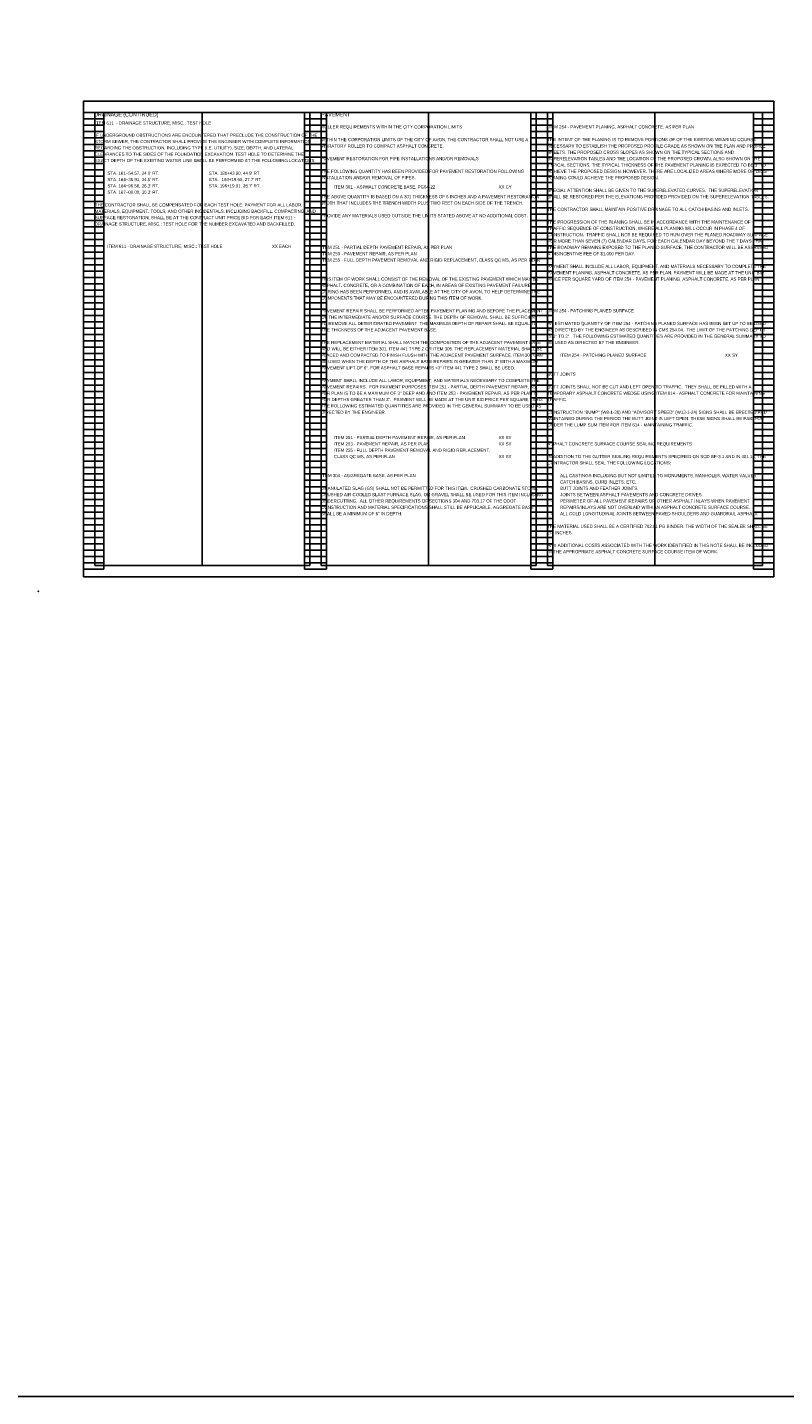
# Model space of a CAD drawing. Header units: feet. Extents: x -125 to 477, y -52 to 274.
# Tile 12 of 16: x 259 to 292, y 153 to 213. Entities that reach past the tile are written whole.
import ezdxf

# ---------------------------------------------------------------- set-up
doc = ezdxf.new("R2010")
doc.units = ezdxf.units.FT
doc.header["$MEASUREMENT"] = 0
doc.layers.add('0_VIEW', color=7, linetype='Continuous', plot=False)
doc.layers.add('SC_Scratch1', color=7, linetype='Continuous', plot=False)
doc.layers.add('SH_Text', color=7, linetype='Continuous')
doc.layers.add('TX_P_1', color=7, linetype='Continuous')
doc.styles.add('Slanted-Normal', font='font31.shx', dxfattribs={"height": 0.14})

# ---------------------------------------------------------------- blocks, each defined once
blk = doc.blocks.new('3COL')
at = {"layer": '0_VIEW', "color": 3, "linetype": 'Continuous'}
for p, q in [((2, 0.98), (2, 21.14)), ((2, 21.14), (2.9, 21.14)), ((2, 20.86), (2.9, 20.86)), ((2, 20.58), (2.9, 20.58)), ((2.9, 0.98), (2.9, 21.14)), ((11.76, 0.98), (11.76, 21.14)), ((11.76, 21.14), (12.74, 21.14)), ((11.76, 20.86), (12.74, 20.86)), ((11.76, 20.58), (12.74, 20.58)), ((12.74, 0.98), (12.74, 21.14)), ((21.76, 0.98), (21.76, 21.14)), ((21.76, 21.14), (22.74, 21.14)), ((21.76, 20.86), (22.74, 20.86)), ((21.76, 20.58), (22.74, 20.58)), ((22.74, 0.98), (22.74, 21.14)), ((31.6, 0.98), (31.6, 21.14)), ((31.6, 21.14), (32.5, 21.14)), ((31.6, 20.86), (32.5, 20.86)), ((31.6, 20.58), (32.5, 20.58)), ((32.5, 0.98), (32.5, 21.14)), ((2, 20.3), (2.9, 20.3)), ((2, 20.02), (2.9, 20.02)), ((11.76, 20.3), (12.74, 20.3)), ((11.76, 20.02), (12.74, 20.02)), ((21.76, 20.3), (22.74, 20.3)), ((21.76, 20.02), (22.74, 20.02)), ((31.6, 20.3), (32.5, 20.3)), ((31.6, 20.02), (32.5, 20.02)), ((2, 19.74), (2.9, 19.74)), ((2, 19.46), (2.9, 19.46)), ((11.76, 19.74), (12.74, 19.74)), ((11.76, 19.46), (12.74, 19.46)), ((21.76, 19.74), (22.74, 19.74)), ((21.76, 19.46), (22.74, 19.46)), ((31.6, 19.74), (32.5, 19.74)), ((31.6, 19.46), (32.5, 19.46)), ((2, 19.18), (2.9, 19.18)), ((2, 18.9), (2.9, 18.9)), ((11.76, 19.18), (12.74, 19.18)), ((11.76, 18.9), (12.74, 18.9)), ((21.76, 19.18), (22.74, 19.18)), ((21.76, 18.9), (22.74, 18.9)), ((31.6, 19.18), (32.5, 19.18)), ((31.6, 18.9), (32.5, 18.9)), ((2, 18.62), (2.9, 18.62)), ((2, 18.34), (2.9, 18.34)), ((11.76, 18.62), (12.74, 18.62)), ((11.76, 18.34), (12.74, 18.34)), ((21.76, 18.62), (22.74, 18.62)), ((21.76, 18.34), (22.74, 18.34)), ((31.6, 18.62), (32.5, 18.62)), ((31.6, 18.34), (32.5, 18.34)), ((2, 18.06), (2.9, 18.06)), ((2, 17.78), (2.9, 17.78)), ((11.76, 18.06), (12.74, 18.06)), ((11.76, 17.78), (12.74, 17.78)), ((21.76, 18.06), (22.74, 18.06)), ((21.76, 17.78), (22.74, 17.78)), ((31.6, 18.06), (32.5, 18.06)), ((31.6, 17.78), (32.5, 17.78)), ((2, 17.5), (2.9, 17.5)), ((2, 17.22), (2.9, 17.22)), ((2, 16.94), (2.9, 16.94)), ((11.76, 17.5), (12.74, 17.5)), ((11.76, 17.22), (12.74, 17.22)), ((11.76, 16.94), (12.74, 16.94)), ((21.76, 17.5), (22.74, 17.5)), ((21.76, 17.22), (22.74, 17.22)), ((21.76, 16.94), (22.74, 16.94)), ((31.6, 17.5), (32.5, 17.5)), ((31.6, 17.22), (32.5, 17.22)), ((31.6, 16.94), (32.5, 16.94)), ((2, 16.66), (2.9, 16.66)), ((2, 16.38), (2.9, 16.38)), ((11.76, 16.66), (12.74, 16.66)), ((11.76, 16.38), (12.74, 16.38)), ((21.76, 16.66), (22.74, 16.66)), ((21.76, 16.38), (22.74, 16.38)), ((31.6, 16.66), (32.5, 16.66)), ((31.6, 16.38), (32.5, 16.38)), ((2, 16.1), (2.9, 16.1)), ((2, 15.82), (2.9, 15.82)), ((11.76, 16.1), (12.74, 16.1)), ((11.76, 15.82), (12.74, 15.82)), ((21.76, 16.1), (22.74, 16.1)), ((21.76, 15.82), (22.74, 15.82)), ((31.6, 16.1), (32.5, 16.1)), ((31.6, 15.82), (32.5, 15.82)), ((2, 15.54), (2.9, 15.54)), ((2, 15.26), (2.9, 15.26)), ((11.76, 15.54), (12.74, 15.54)), ((11.76, 15.26), (12.74, 15.26)), ((21.76, 15.54), (22.74, 15.54)), ((21.76, 15.26), (22.74, 15.26)), ((31.6, 15.54), (32.5, 15.54)), ((31.6, 15.26), (32.5, 15.26)), ((2, 14.98), (2.9, 14.98)), ((2, 14.7), (2.9, 14.7)), ((11.76, 14.98), (12.74, 14.98)), ((11.76, 14.7), (12.74, 14.7)), ((21.76, 14.98), (22.74, 14.98)), ((21.76, 14.7), (22.74, 14.7)), ((31.6, 14.98), (32.5, 14.98)), ((31.6, 14.7), (32.5, 14.7)), ((2, 14.42), (2.9, 14.42)), ((2, 14.14), (2.9, 14.14)), ((11.76, 14.42), (12.74, 14.42)), ((11.76, 14.14), (12.74, 14.14)), ((21.76, 14.42), (22.74, 14.42)), ((21.76, 14.14), (22.74, 14.14)), ((31.6, 14.42), (32.5, 14.42)), ((31.6, 14.14), (32.5, 14.14)), ((2, 13.86), (2.9, 13.86)), ((2, 13.58), (2.9, 13.58)), ((11.76, 13.86), (12.74, 13.86)), ((11.76, 13.58), (12.74, 13.58)), ((21.76, 13.86), (22.74, 13.86)), ((21.76, 13.58), (22.74, 13.58)), ((31.6, 13.86), (32.5, 13.86)), ((31.6, 13.58), (32.5, 13.58)), ((2, 13.3), (2.9, 13.3)), ((2, 13.02), (2.9, 13.02)), ((2, 12.74), (2.9, 12.74)), ((11.76, 13.3), (12.74, 13.3)), ((11.76, 13.02), (12.74, 13.02)), ((11.76, 12.74), (12.74, 12.74)), ((21.76, 13.3), (22.74, 13.3)), ((21.76, 13.02), (22.74, 13.02)), ((21.76, 12.74), (22.74, 12.74)), ((31.6, 13.3), (32.5, 13.3)), ((31.6, 13.02), (32.5, 13.02)), ((31.6, 12.74), (32.5, 12.74)), ((2, 12.46), (2.9, 12.46)), ((2, 12.18), (2.9, 12.18)), ((11.76, 12.46), (12.74, 12.46)), ((11.76, 12.18), (12.74, 12.18)), ((21.76, 12.46), (22.74, 12.46)), ((21.76, 12.18), (22.74, 12.18)), ((31.6, 12.46), (32.5, 12.46)), ((31.6, 12.18), (32.5, 12.18)), ((2, 11.9), (2.9, 11.9)), ((2, 11.62), (2.9, 11.62)), ((11.76, 11.9), (12.74, 11.9)), ((11.76, 11.62), (12.74, 11.62)), ((21.76, 11.9), (22.74, 11.9)), ((21.76, 11.62), (22.74, 11.62)), ((31.6, 11.9), (32.5, 11.9)), ((31.6, 11.62), (32.5, 11.62)), ((2, 11.34), (2.9, 11.34)), ((2, 11.06), (2.9, 11.06)), ((11.76, 11.34), (12.74, 11.34)), ((11.76, 11.06), (12.74, 11.06)), ((21.76, 11.34), (22.74, 11.34)), ((21.76, 11.06), (22.74, 11.06)), ((31.6, 11.34), (32.5, 11.34)), ((31.6, 11.06), (32.5, 11.06)), ((2, 10.78), (2.9, 10.78)), ((2, 10.5), (2.9, 10.5)), ((11.76, 10.78), (12.74, 10.78)), ((11.76, 10.5), (12.74, 10.5)), ((21.76, 10.78), (22.74, 10.78)), ((21.76, 10.5), (22.74, 10.5)), ((31.6, 10.78), (32.5, 10.78)), ((31.6, 10.5), (32.5, 10.5)), ((2, 10.22), (2.9, 10.22)), ((2, 9.94), (2.9, 9.94)), ((11.76, 10.22), (12.74, 10.22)), ((11.76, 9.94), (12.74, 9.94)), ((21.76, 10.22), (22.74, 10.22)), ((21.76, 9.94), (22.74, 9.94)), ((31.6, 10.22), (32.5, 10.22)), ((31.6, 9.94), (32.5, 9.94)), ((2, 9.66), (2.9, 9.66)), ((2, 9.38), (2.9, 9.38)), ((2, 9.1), (2.9, 9.1)), ((11.76, 9.66), (12.74, 9.66)), ((11.76, 9.38), (12.74, 9.38)), ((11.76, 9.1), (12.74, 9.1)), ((21.76, 9.66), (22.74, 9.66)), ((21.76, 9.38), (22.74, 9.38)), ((21.76, 9.1), (22.74, 9.1)), ((31.6, 9.66), (32.5, 9.66)), ((31.6, 9.38), (32.5, 9.38)), ((31.6, 9.1), (32.5, 9.1)), ((2, 8.82), (2.9, 8.82)), ((2, 8.54), (2.9, 8.54)), ((11.76, 8.82), (12.74, 8.82)), ((11.76, 8.54), (12.74, 8.54)), ((21.76, 8.82), (22.74, 8.82)), ((21.76, 8.54), (22.74, 8.54)), ((31.6, 8.82), (32.5, 8.82)), ((31.6, 8.54), (32.5, 8.54)), ((2, 8.26), (2.9, 8.26)), ((2, 7.98), (2.9, 7.98)), ((11.76, 8.26), (12.74, 8.26)), ((11.76, 7.98), (12.74, 7.98)), ((21.76, 8.26), (22.74, 8.26)), ((21.76, 7.98), (22.74, 7.98)), ((31.6, 8.26), (32.5, 8.26)), ((31.6, 7.98), (32.5, 7.98)), ((2, 7.7), (2.9, 7.7)), ((2, 7.42), (2.9, 7.42)), ((11.76, 7.7), (12.74, 7.7)), ((11.76, 7.42), (12.74, 7.42)), ((21.76, 7.7), (22.74, 7.7)), ((21.76, 7.42), (22.74, 7.42)), ((31.6, 7.7), (32.5, 7.7)), ((31.6, 7.42), (32.5, 7.42)), ((2, 7.14), (2.9, 7.14)), ((2, 6.86), (2.9, 6.86)), ((11.76, 7.14), (12.74, 7.14)), ((11.76, 6.86), (12.74, 6.86)), ((21.76, 7.14), (22.74, 7.14)), ((21.76, 6.86), (22.74, 6.86)), ((31.6, 7.14), (32.5, 7.14)), ((31.6, 6.86), (32.5, 6.86)), ((2, 6.58), (2.9, 6.58)), ((2, 6.3), (2.9, 6.3)), ((11.76, 6.58), (12.74, 6.58)), ((11.76, 6.3), (12.74, 6.3)), ((21.76, 6.58), (22.74, 6.58)), ((21.76, 6.3), (22.74, 6.3)), ((31.6, 6.58), (32.5, 6.58)), ((31.6, 6.3), (32.5, 6.3)), ((2, 6.02), (2.9, 6.02)), ((2, 5.74), (2.9, 5.74)), ((2, 5.46), (2.9, 5.46)), ((11.76, 6.02), (12.74, 6.02)), ((11.76, 5.74), (12.74, 5.74)), ((11.76, 5.46), (12.74, 5.46)), ((21.76, 6.02), (22.74, 6.02)), ((21.76, 5.74), (22.74, 5.74)), ((21.76, 5.46), (22.74, 5.46)), ((31.6, 6.02), (32.5, 6.02)), ((31.6, 5.74), (32.5, 5.74)), ((31.6, 5.46), (32.5, 5.46)), ((2, 5.18), (2.9, 5.18)), ((2, 4.9), (2.9, 4.9)), ((11.76, 5.18), (12.74, 5.18)), ((11.76, 4.9), (12.74, 4.9)), ((21.76, 5.18), (22.74, 5.18)), ((21.76, 4.9), (22.74, 4.9)), ((31.6, 5.18), (32.5, 5.18)), ((31.6, 4.9), (32.5, 4.9)), ((2, 4.62), (2.9, 4.62)), ((2, 4.34), (2.9, 4.34)), ((11.76, 4.62), (12.74, 4.62)), ((11.76, 4.34), (12.74, 4.34)), ((21.76, 4.62), (22.74, 4.62)), ((21.76, 4.34), (22.74, 4.34)), ((31.6, 4.62), (32.5, 4.62)), ((31.6, 4.34), (32.5, 4.34)), ((2, 4.06), (2.9, 4.06)), ((2, 3.78), (2.9, 3.78)), ((11.76, 4.06), (12.74, 4.06)), ((11.76, 3.78), (12.74, 3.78)), ((21.76, 4.06), (22.74, 4.06)), ((21.76, 3.78), (22.74, 3.78)), ((31.6, 4.06), (32.5, 4.06)), ((31.6, 3.78), (32.5, 3.78)), ((2, 3.5), (2.9, 3.5)), ((2, 3.22), (2.9, 3.22)), ((11.76, 3.5), (12.74, 3.5)), ((11.76, 3.22), (12.74, 3.22)), ((21.76, 3.5), (22.74, 3.5)), ((21.76, 3.22), (22.74, 3.22)), ((31.6, 3.5), (32.5, 3.5)), ((31.6, 3.22), (32.5, 3.22)), ((2, 2.94), (2.9, 2.94)), ((2, 2.66), (2.9, 2.66)), ((11.76, 2.94), (12.74, 2.94)), ((11.76, 2.66), (12.74, 2.66)), ((21.76, 2.94), (22.74, 2.94)), ((21.76, 2.66), (22.74, 2.66)), ((31.6, 2.94), (32.5, 2.94)), ((31.6, 2.66), (32.5, 2.66)), ((2, 2.38), (2.9, 2.38)), ((2, 2.1), (2.9, 2.1)), ((2, 1.82), (2.9, 1.82)), ((11.76, 2.38), (12.74, 2.38)), ((11.76, 2.1), (12.74, 2.1)), ((11.76, 1.82), (12.74, 1.82)), ((21.76, 2.38), (22.74, 2.38)), ((21.76, 2.1), (22.74, 2.1)), ((21.76, 1.82), (22.74, 1.82)), ((31.6, 2.38), (32.5, 2.38)), ((31.6, 2.1), (32.5, 2.1)), ((31.6, 1.82), (32.5, 1.82)), ((2, 1.54), (2.9, 1.54)), ((2, 1.26), (2.9, 1.26)), ((11.76, 1.54), (12.74, 1.54)), ((11.76, 1.26), (12.74, 1.26)), ((21.76, 1.54), (22.74, 1.54)), ((21.76, 1.26), (22.74, 1.26)), ((31.6, 1.54), (32.5, 1.54)), ((31.6, 1.26), (32.5, 1.26)), ((2, 0.98), (2.9, 0.98)), ((11.76, 0.98), (12.74, 0.98)), ((21.76, 0.98), (22.74, 0.98)), ((31.6, 0.98), (32.5, 0.98))]:
    blk.add_line(p, q, dxfattribs=at)
at = {"layer": '0_VIEW', "color": 3}
blk.add_lwpolyline([(2, 0.64), (32.5, 0.64), (32.5, 21.64), (2, 21.64)], close=True, dxfattribs=at)
at = {"layer": '0_VIEW', "color": 3, "linetype": 'Continuous'}
blk.add_point((0, 0), dxfattribs=at)

msp = doc.modelspace()

# ---------------------------------------------------------------- linework, layer by layer
at = {"layer": 'SC_Scratch1'}
for p, q in [((266.688, 209.584), (266.688, 189.584)), ((276.688, 209.584), (276.688, 189.584)), ((286.688, 209.584), (286.688, 189.584))]:
    msp.add_line(p, q, dxfattribs=at)
for points in [[(261.438, 189.084), (291.938, 189.084), (291.938, 210.084), (261.438, 210.084)], [(261.938, 189.584), (271.438, 189.584), (271.438, 209.584), (261.938, 209.584)], [(271.938, 189.584), (281.438, 189.584), (281.438, 209.584), (271.938, 209.584)], [(281.938, 189.584), (291.438, 189.584), (291.438, 209.584), (281.938, 209.584)]]:
    msp.add_lwpolyline(points, close=True, dxfattribs=at)
at = {"layer": 'TX_P_1', "color": 1}
msp.add_lwpolyline([(101.278, 273.824), (476.97, 273.824), (476.97, 152.874), (101.278, 152.874)], close=True, dxfattribs=at)

# ---------------------------------------------------------------- block references
at = {"layer": 'SC_Scratch1'}
msp.add_blockref('3COL', (259.438, 188.444), dxfattribs=at)

# ---------------------------------------------------------------- texts
at = {"layer": 'SH_Text', "char_height": 0.14, "width": 9.5, "attachment_point": 1, "line_spacing_factor": 1.2, "style": 'Slanted-Normal'}
for s, insert in [("IF UNDERGROUND OBSTRUCTIONS ARE ENCOUNTERED THAT PRECLUDE THE CONSTRUCTION OF THE STORM SEWER, THE CONTRACTOR SHALL PROVIDE THE ENGINEER WITH COMPLETE INFORMATION REGARDING THE OBSTRUCTION, INCLUDING TYPE (I.E. UTILITY), SIZE, DEPTH, AND LATERAL CLEARANCES TO THE SIDES OF THE FOUNDATION EXCAVATION. TEST HOLE TO DETERMINE THE EXACT DEPTH OF THE EXISTING WATER LINE SHALL BE PERFORMED AT THE FOLLOWING LOCATIONS:\\P\\P^ISTA. 161+54.57, 24.0' RT.^I^I^I^ISTA. 181+43.90, 44.9' RT.\\P^ISTA. 164+36.91, 24.5' RT.^I^I^I^ISTA.^I193+19.65, 27.7' RT.\\P^ISTA. 164+96.56, 26.3' RT.^I^I^I^ISTA. 196+19.91, 26.7' RT.\\P^ISTA. 167+00.00, 30.3' RT.\\P\\PTHE CONTRACTOR SHALL BE COMPENSATED FOR EACH TEST HOLE. PAYMENT FOR ALL LABOR, MATERIALS, EQUIPMENT, TOOLS, AND OTHER INCIDENTALS, INCLUDING BACKFILL, COMPACTING, AND SURFACE RESTORATION, SHALL BE AT THE CONTRACT UNIT PRICE BID FOR EACH ITEM 611 - DRAINAGE STRUCTURE, MISC.: TEST HOLE FOR THE NUMBER EXCAVATED AND BACKFILLED. ", (261.938, 208.659)), ('\\P\\PWITHIN THE CORPORATION LIMITS OF THE CITY OF AVON, THE CONTRACTOR SHALL NOT USE A VIBRATORY ROLLER TO COMPACT ASPHALT CONCRETE. ', (271.938, 209.024)), ('\\A1;THE INTENT OF THE PLANING IS TO REMOVE PORTIONS OF OF THE EXISTING WEARING COURSE NECESSARY TO ESTABLISH THE PROPOSED PROFILE GRADE AS SHOWN ON THE PLAN AND PROFILE SHEETS, THE PROPOSED CROSS SLOPES AS SHOWN ON THE TYPICAL SECTIONS AND SUPERELEVATION TABLES AND THE LOCATION OF THE PROPOSED CROWN, ALSO SHOWN ON THE TYPICAL SECTIONS. THE TYPICAL THICKNESS OF THE PAVEMENT PLANING IS EXPECTED TO BE 3" TO ACHIEVE THE PROPOSED DESIGN, HOWEVER, THERE ARE LOCALIZED AREAS WHERE MORE OR LESS PLANING COULD ACHIEVE THE PROPOSED DESIGN. \\P\\PSPECIAL ATTENTION SHALL BE GIVEN TO THE SUPERELEVATED CURVES.  THE SUPERELEVATION SHALL BE RESTORED PER THE ELEVATIONS PROVIDED PROVIDED ON THE SUPERELEVATION TABLES. \\P\\PTHE CONTRACTOR SHALL MAINTAIN POSITIVE DRAINAGE TO ALL CATCH BASINS AND INLETS.\\P\\PTHE PROGRESSION OF THE PLANING SHALL BE IN ACCORDANCE WITH THE MAINTENANCE OF TRAFFIC SEQUENCE OF CONSTRUCTION, WHERE ALL PLANING WILL OCCUR IN PHASE 4 OF CONSTRUCTION.  TRAFFIC SHALL NOT BE REQUIRED TO RUN OVER THE PLANED ROADWAY SURFACE FOR MORE THAN SEVEN (7) CALENDAR DAYS. FOR EACH CALENDAR DAY BEYOND THE 7 DAYS THAT THE ROADWAY REMAINS EXPOSED TO THE PLANED SURFACE, THE CONTRACTOR WILL BE ASSESSED A DISINCENTIVE FEE OF $1,000 PER DAY. \\P\\PPAYMENT SHALL INCLUDE ALL LABOR, EQUIPMENT, AND MATERIALS NECESSARY TO COMPLETE THE PAVEMENT PLANING, ASPHALT CONCRETE, AS PER PLAN. PAYMENT WILL BE MADE AT THE UNIT BID PRICE PER SQUARE YARD OF ITEM 254 - PAVEMENT PLANING, ASPHALT CONCRETE, AS PER PLAN.   ', (281.938, 208.464)), ('\\P\\PTHE FOLLOWING QUANTITY HAS BEEN PROVIDED FOR PAVEMENT RESTORATION FOLLOWING INSTALLATION AND/OR REMOVAL OF PIPES. \\P\\P\\PTHE ABOVE QUANTITY IS BASED ON A 301 THICKNESS OF 6 INCHES AND A PAVEMENT RESTORATION WIDTH THAT INCLUDES THE TRENCH WIDTH PLUS TWO FEET ON EACH SIDE OF THE TRENCH. \\P\\PPROVIDE ANY MATERIALS USED OUTSIDE THE LIMITS STATED ABOVE AT NO ADDITIONAL COST. ', (271.938, 207.624)), ('THIS ITEM OF WORK SHALL CONSIST OF THE REMOVAL OF THE EXISTING PAVEMENT WHICH MAY BE ASPHALT, CONCRETE, OR A COMBINATION OF EACH, IN AREAS OF EXISTING PAVEMENT FAILURE.  CORING HAS BEEN PERFORMED, AND IS AVAILABLE AT THE CITY OF AVON, TO HELP DETERMINE THE COMPONENTS THAT MAY BE ENCOUNTERED DURING THIS ITEM OF WORK. \\P\\PPAVEMENT REPAIR SHALL BE PERFORMED AFTER PAVEMENT PLANING AND BEFORE THE PLACEMENT OF THE INTERMEDIATE AND/OR SURFACE COURSE. THE DEPTH OF REMOVAL SHALL BE SUFFICIENT TO REMOVE ALL DETERIORATED PAVEMENT. THE MAXIMUM DEPTH OF REPAIR SHALL BE EQUAL TO THE THICKNESS OF THE ADJACENT PAVEMENT BASE. \\P\\PTHE REPLACEMENT MATERIAL SHALL MATCH THE COMPOSITION OF THE ADJACENT PAVEMENT BASE AND WILL BE EITHER ITEM 301, ITEM 441 TYPE 2 OR ITEM 305. THE REPLACEMENT MATERIAL SHALL BE PLACED AND COMPACTED TO FINISH FLUSH WITH THE ADJACENT PAVEMENT SURFACE. ITEM 301 CAN BE USED WHEN THE DEPTH OF THE ASPHALT BASE REPAIRS IS GREATER THAN 3" WITH A MAXIMUM PAVEMENT LIFT OF 6". FOR ASPHALT BASE REPAIRS <3" ITEM 441 TYPE 2 SHALL BE USED. \\P\\PPAYMENT SHALL INCLUDE ALL LABOR, EQUIPMENT, AND MATERIALS NECESSARY TO COMPLETE THE PAVEMENT REPAIRS.  FOR PAYMENT PURPOSES ITEM 251 - PARTIAL DEPTH PAVEMENT REPAIR, AS PER PLAN IS TO BE A MAXIMUM OF 3" DEEP AND AND ITEM 253 - PAVEMENT REPAIR, AS PER PLAN IS FOR DEPTHS GREATER THAN 3".  PAYMENT WILL BE MADE AT THE UNIT BID PRICE PER SQUARE YARD. THE FOLLOWING ESTIMATED QUANTITIES ARE PROVIDED IN THE GENERAL SUMMARY TO BE USED AS DIRECTED BY THE ENGINEER. ', (271.938, 202.304)), ('AN ESTIMATED QUANTITY OF ITEM 254 - PATCHING PLANED SURFACE HAS BEEN SET UP TO BE USED AS DIRECTED BY THE ENGINEER AS DESCRIBED IN CMS 254.04.  THE LIMIT OF THE PATCHING DEPTH IS 0" TO 2".  THE FOLLOWING ESTIMATED QUANTITIES ARE PROVIDED IN THE GENERAL SUMMARY TO BE USED AS DIRECTED BY THE ENGINEER. ', (281.938, 200.344)), ('\\P\\PBUTT JOINTS SHALL NOT BE CUT AND LEFT OPEN TO TRAFFIC.  THEY SHALL BE FILLED WITH A TEMPORARY ASPHALT CONCRETE WEDGE USING ITEM 614 - ASPHALT CONCRETE FOR MAINTAINING TRAFFIC. \\P\\PCONSTRUCTION "BUMP" (W8-1-36) AND "ADVISORY SPEED" (W13-1-24) SIGNS SHALL BE ERECTED AND MAINTAINED DURING THE PERIOD THE BUTT JOINT IS LEFT OPEN. THESE SIGNS SHALL BE PAID FOR UNDER THE LUMP SUM ITEM FOR ITEM 614 - MAINTAINING TRAFFIC. ', (281.938, 198.104)), ('\\P\\PIN ADDITION TO THE GUTTER SEALING REQUIREMENTS SPECIFIED ON SCD BP-3.1 AND IN 401.15, THE CONTRACTOR SHALL SEAL THE FOLLOWING LOCATIONS:\\P\\P\\pxi-3,l4,t4;-^IALL CASTINGS INCLUDING BUT NOT LIMITED TO MONUMENTS, MANHOLES, WATER VALVES, CATCH BASINS, CURB INLETS, ETC. \\P-^IBUTT JOINTS AND FEATHER JOINTS.\\P-^IJOINTS BETWEEN ASPHALT PAVEMENTS AND CONCRETE DRIVES. \\P-^IPERIMETER OF ALL PAVEMENT REPAIRS OR OTHER ASPHALT INLAYS WHEN PAVEMENT REPAIRS/INLAYS ARE NOT OVERLAID WITH AN ASPHALT CONCRETE SURFACE COURSE.\\P-^IALL COLD LONGITUDINAL JOINTS BETWEEN PAVED SHOULDERS AND GUARDRAIL ASPHALT.  \\P\\pi0,l0,tz;\\PTHE MATERIAL USED SHALL BE A CERTIFIED 702.01 PG BINDER. THE WIDTH OF THE SEALER SHALL BE 2-3 INCHES. \\P\\PANY ADDITIONAL COSTS ASSOCIATED WITH THE WORK IDENTIFIED IN THIS NOTE SHALL BE INCLUDED IN THE APPROPRIATE ASPHALT CONCRETE SURFACE COURSE ITEM OF WORK. ', (281.938, 195.024)), ('GRANULATED SLAG (GS) SHALL NOT BE PERMITTED FOR THIS ITEM.  CRUSHED CARBONATE STONE, CRUSHED AIR COOLED BLAST FURNACE SLAG, OR GRAVEL SHALL BE USED FOR THIS ITEM INCLUDING UNDERCUTTING.  ALL OTHER REQUIREMENTS OF SECTIONS 304 AND 703.17 OF THE ODOT CONSTRUCTION AND MATERIAL SPECIFICATIONS SHALL STILL BE APPLICABLE. AGGREGATE BASE SHALL BE A MINIMUM OF 6" IN DEPTH.', (271.938, 193.064))]:
    msp.add_mtext(s, dxfattribs=dict(at, insert=insert))
at = {"layer": 'TX_P_1', "color": 3, "width": 9.5, "attachment_point": 1, "style": 'Slanted-Normal'}
for s, insert, char_height in [('DRAINAGE (CONTINUED)', (261.907, 209.584), 0.17), ('PAVEMENT', (271.938, 209.584), 0.17), ('ROLLER REQUIREMENTS WITHIN THE CITY CORPORATION LIMITS', (271.938, 209.024), 0.14), ('PAVEMENT RESTORATION FOR PIPE INSTALLATIONS AND/OR REMOVALS ', (271.938, 207.624), 0.14), ('BUTT JOINTS', (281.938, 198.104), 0.14), ('ASPHALT CONCRETE SURFACE COURSE SEALING REQUIREMENTS', (281.938, 195.024), 0.14)]:
    msp.add_mtext(s, dxfattribs=dict(at, insert=insert, char_height=char_height))
at = {"layer": 'TX_P_1', "color": 3, "char_height": 0.14, "width": 9.5, "attachment_point": 1, "line_spacing_factor": 1.2, "style": 'Slanted-Normal'}
for s, insert in [('ITEM 611  - DRAINAGE STRUCTURE, MISC.: TEST HOLE', (261.938, 209.195)), ('ITEM 254 - PAVEMENT PLANING, ASPHALT CONCRETE, AS PER PLAN', (281.938, 209.024)), ('ITEM 251 - PARTIAL DEPTH PAVEMENT REPAIR, AS PER PLAN\\PITEM 253 - PAVEMENT REPAIR, AS PER PLAN\\PITEM 255 - FULL DEPTH PAVEMENT REMOVAL AND RIGID REPLACEMENT, CLASS QC MS, AS PER PLAN', (271.938, 203.704)), ('ITEM 254 - PATCHING PLANED SURFACE', (281.938, 200.904)), ('ITEM 304 - AGGREGATE BASE, AS PER PLAN', (271.938, 193.624))]:
    msp.add_mtext(s, dxfattribs=dict(at, insert=insert))
at = {"layer": 'TX_P_1', "char_height": 0.14, "width": 9.5, "attachment_point": 1, "line_spacing_factor": 1.2, "style": 'Slanted-Normal'}
for s, insert in [('{\\C142;^IITEM 301 - ASPHALT CONCRETE BASE, PG64-22^I^I^I^I^I^IXX CY}', (271.938, 206.373)), ('{\\C142;^IITEM 254 - PATCHING PLANED SURFACE^I^I^I^I^I^I^IXX SY}', (281.938, 198.944)), ('{\\C142;^IITEM 251 - PARTIAL DEPTH PAVEMENT REPAIR, AS PER PLAN^I^I^IXX SY\\P^IITEM 253 - PAVEMENT REPAIR, AS PER PLAN^I^I^I^I^I^IXX SY\\P\\pxl4;ITEM 255 - FULL DEPTH PAVEMENT REMOVAL AND RIGID REPLACEMENT, \\PCLASS QC MS, AS PER PLAN^I^I^I^I^I^I^I^I^IXX SY}', (271.938, 195.304))]:
    msp.add_mtext(s, dxfattribs=dict(at, insert=insert))
at = {"layer": 'TX_P_1', "insert": (261.926, 203.748), "char_height": 0.14, "width": 9.58028, "attachment_point": 1, "style": 'Slanted-Normal'}
msp.add_mtext('^I{\\C142;ITEM 611 - DRAINAGE STRUCTURE, MISC.: TEST HOLE^I^I^I^IXX EACH}', dxfattribs=at)

doc.saveas('drawing.dxf')
